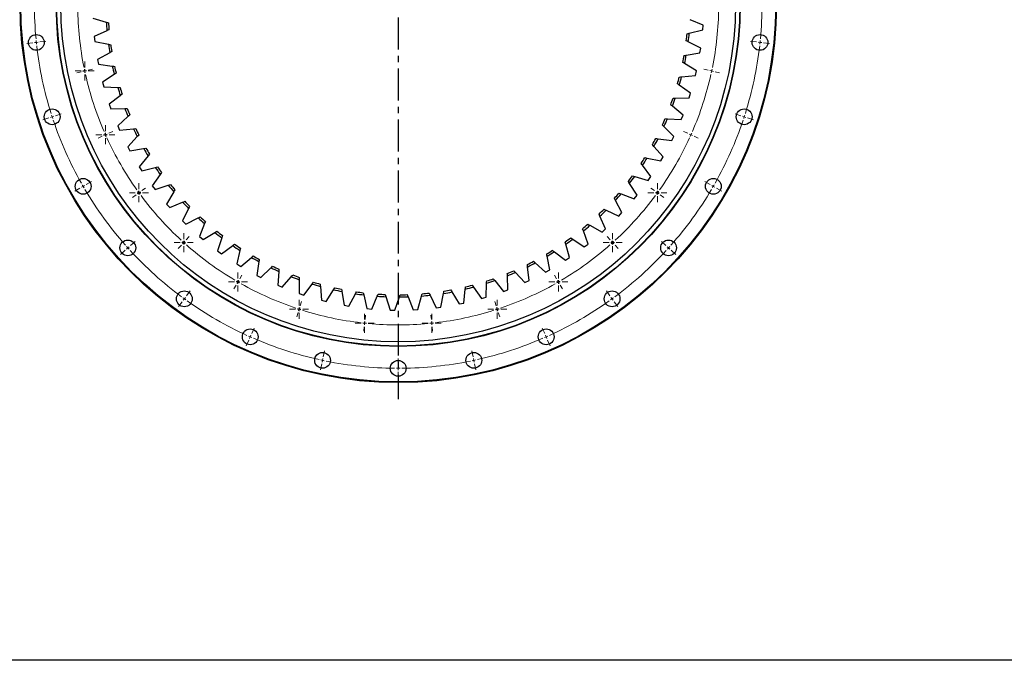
# Model space of a CAD drawing. Header units: millimetres. Extents: x -45 to 5396, y 5211 to 9232.
# Tile 1 of 8: x 642 to 2016, y 5211 to 6104. Entities that reach past the tile are written whole.
import ezdxf

# ---------------------------------------------------------------- set-up
doc = ezdxf.new("R2010")
doc.units = ezdxf.units.MM
doc.header["$LTSCALE"] = 20
doc.linetypes.add('CENTER', pattern=[10.16, 6.35, -1.27, 1.27, -1.27])

# ---------------------------------------------------------------- blocks, each defined once
blk = doc.blocks.new('SW_CENTERMARKSYMBOL_43')
at = {"color": 0, "linetype": 'Continuous', "lineweight": 18}
for p, q in [((-5, 0), (-13.25, 0)), ((0, 0), (-2.5, 0)), ((0, 5), (0, 13.25)), ((0, 0), (0, 2.5)), ((0, 0), (0, -2.5)), ((0, 0), (2.5, 0)), ((5, 0), (13.25, 0)), ((0, -5), (0, -13.25))]:
    blk.add_line(p, q, dxfattribs=at)
blk = doc.blocks.new('SW_CENTERMARKSYMBOL_44')
at = {"color": 0, "linetype": 'Continuous', "lineweight": 18}
for p, q in [((-5, 0), (-13.25, 0)), ((0, 0), (-2.5, 0)), ((0, 5), (0, 13.25)), ((0, 0), (0, 2.5)), ((0, 0), (0, -2.5)), ((0, 0), (2.5, 0)), ((5, 0), (13.25, 0)), ((0, -5), (0, -13.25))]:
    blk.add_line(p, q, dxfattribs=at)
blk = doc.blocks.new('SW_CENTERMARKSYMBOL_45')
at = {"color": 0, "linetype": 'Continuous', "lineweight": 18}
for p, q in [((-5, 0), (-13.25, 0)), ((0, 0), (-2.5, 0)), ((0, 5), (0, 13.25)), ((0, 0), (0, 2.5)), ((0, 0), (0, -2.5)), ((0, 0), (2.5, 0)), ((5, 0), (13.25, 0)), ((0, -5), (0, -13.25))]:
    blk.add_line(p, q, dxfattribs=at)
blk = doc.blocks.new('SW_CENTERMARKSYMBOL_46')
at = {"color": 0, "linetype": 'Continuous', "lineweight": 18}
for p, q in [((-5, 0), (-13.25, 0)), ((0, 0), (-2.5, 0)), ((0, 5), (0, 13.25)), ((0, 0), (0, 2.5)), ((0, 0), (0, -2.5)), ((0, 0), (2.5, 0)), ((5, 0), (13.25, 0)), ((0, -5), (0, -13.25))]:
    blk.add_line(p, q, dxfattribs=at)
blk = doc.blocks.new('SW_CENTERMARKSYMBOL_47')
at = {"color": 0, "linetype": 'Continuous', "lineweight": 18}
for p, q in [((-5, 0), (-13.25, 0)), ((0, 0), (-2.5, 0)), ((0, 5), (0, 13.25)), ((0, 0), (0, 2.5)), ((0, 0), (0, -2.5)), ((0, 0), (2.5, 0)), ((5, 0), (13.25, 0)), ((0, -5), (0, -13.25))]:
    blk.add_line(p, q, dxfattribs=at)
blk = doc.blocks.new('SW_CENTERMARKSYMBOL_48')
at = {"color": 0, "linetype": 'Continuous', "lineweight": 18}
for p, q in [((-5, 0), (-13.25, 0)), ((0, 0), (-2.5, 0)), ((0, 5), (0, 13.25)), ((0, 0), (0, 2.5)), ((0, 0), (0, -2.5)), ((0, 0), (2.5, 0)), ((5, 0), (13.25, 0)), ((0, -5), (0, -13.25))]:
    blk.add_line(p, q, dxfattribs=at)
blk = doc.blocks.new('SW_CENTERMARKSYMBOL_49')
at = {"color": 0, "linetype": 'Continuous', "lineweight": 18}
for p, q in [((-5, 0), (-13.25, 0)), ((0, 0), (-2.5, 0)), ((0, 5), (0, 13.25)), ((0, 0), (0, 2.5)), ((0, 0), (0, -2.5)), ((0, 0), (2.5, 0)), ((5, 0), (13.25, 0)), ((0, -5), (0, -13.25))]:
    blk.add_line(p, q, dxfattribs=at)
blk = doc.blocks.new('SW_CENTERMARKSYMBOL_50')
at = {"color": 0, "linetype": 'Continuous', "lineweight": 18}
for p, q in [((-5, 0), (-13.25, 0)), ((0, 0), (-2.5, 0)), ((0, 5), (0, 13.25)), ((0, 0), (0, 2.5)), ((0, 0), (0, -2.5)), ((0, 0), (2.5, 0)), ((5, 0), (13.25, 0)), ((0, -5), (0, -13.25))]:
    blk.add_line(p, q, dxfattribs=at)
blk = doc.blocks.new('SW_CENTERMARKSYMBOL_51')
at = {"color": 0, "linetype": 'Continuous', "lineweight": 18}
for p, q in [((-5, 0), (-13.25, 0)), ((0, 0), (-2.5, 0)), ((0, 5), (0, 13.25)), ((0, 0), (0, 2.5)), ((0, 0), (0, -2.5)), ((0, 0), (2.5, 0)), ((5, 0), (13.25, 0)), ((0, -5), (0, -13.25))]:
    blk.add_line(p, q, dxfattribs=at)
blk = doc.blocks.new('SW_CENTERMARKSYMBOL_52')
at = {"color": 0, "linetype": 'Continuous', "lineweight": 18}
for p, q in [((-5, 0), (-13.25, 0)), ((0, 0), (-2.5, 0)), ((0, 5), (0, 13.25)), ((0, 0), (0, 2.5)), ((0, 0), (0, -2.5)), ((0, 0), (2.5, 0)), ((5, 0), (13.25, 0)), ((0, -5), (0, -13.25))]:
    blk.add_line(p, q, dxfattribs=at)
blk = doc.blocks.new('SW_CENTERMARKSYMBOL_53')
at = {"color": 0, "linetype": 'Continuous', "lineweight": 18}
for p, q in [((-5, 0), (-13.25, 0)), ((0, 0), (-2.5, 0)), ((0, 5), (0, 13.25)), ((0, 0), (0, 2.5)), ((0, 0), (0, -2.5)), ((0, 0), (2.5, 0)), ((5, 0), (13.25, 0)), ((0, -5), (0, -13.25))]:
    blk.add_line(p, q, dxfattribs=at)
blk = doc.blocks.new('SW_CENTERMARKSYMBOL_54')
at = {"color": 0, "linetype": 'Continuous', "lineweight": 18}
for p, q in [((-5, 0), (-13.25, 0)), ((0, 0), (-2.5, 0)), ((0, 5), (0, 13.25)), ((0, 0), (0, 2.5)), ((0, 0), (0, -2.5)), ((0, 0), (2.5, 0)), ((5, 0), (13.25, 0)), ((0, -5), (0, -13.25))]:
    blk.add_line(p, q, dxfattribs=at)

msp = doc.modelspace()

# ---------------------------------------------------------------- linework, layer by layer
at = {"linetype": 'CENTER', "ltscale": 0.35}
msp.add_line((1170.2, 6676.2), (1170.2, 5575.4), dxfattribs=at)
at = {"color": 7, "linetype": 'Continuous', "lineweight": 25}
for p, q in [((744.3, 6106.4), (762.9, 6100.9)), ((1595.5, 6096.8), (1577.6, 6104.4)), ((763.8, 6089), (746.2, 6080.8)), ((1576.2, 6085.5), (1595, 6090.3)), ((1595, 6090.3), (1595.5, 6096.8)), ((746.2, 6080.8), (747, 6074.2)), ((747, 6074.2), (766, 6070.2)), ((1592.1, 6064.7), (1574.8, 6073.6)), ((767.8, 6058.3), (750.8, 6048.8)), ((1572, 6054.9), (1591.1, 6058.2)), ((1591.1, 6058.2), (1592.1, 6064.7)), ((750.8, 6048.8), (752.1, 6042.4)), ((1586.3, 6033), (1569.7, 6043.2)), ((752.1, 6042.4), (771.3, 6039.8)), ((1584.8, 6026.6), (1586.3, 6033)), ((774, 6028.1), (757.8, 6017.3)), ((757.8, 6017.3), (759.6, 6011)), ((1565.5, 6024.7), (1584.8, 6026.6)), ((759.6, 6011), (779, 6009.9)), ((1578.1, 6001.8), (1562.3, 6013.2)), ((1576.1, 5995.5), (1578.1, 6001.8)), ((782.6, 5998.4), (767.2, 5986.5)), ((1556.7, 5995.1), (1576.1, 5995.5)), ((767.2, 5986.5), (769.4, 5980.2)), ((769.4, 5980.2), (788.9, 5980.6)), ((1567.5, 5971.3), (1552.7, 5983.8)), ((793.3, 5969.5), (778.9, 5956.4)), ((1545.7, 5966.3), (1565.1, 5965.2)), ((1565.1, 5965.2), (1567.5, 5971.3)), ((778.9, 5956.4), (781.6, 5950.4)), ((781.6, 5950.4), (801, 5952.2)), ((1554.7, 5941.7), (1540.9, 5955.3)), ((806.2, 5941.4), (792.9, 5927.3)), ((1532.6, 5938.3), (1551.8, 5935.8)), ((1551.8, 5935.8), (1554.7, 5941.7)), ((792.9, 5927.3), (796, 5921.5)), ((796, 5921.5), (815.1, 5924.8)), ((1539.7, 5913.1), (1526.9, 5927.8)), ((821.2, 5914.4), (809, 5899.3)), ((1517.3, 5911.5), (1536.4, 5907.5)), ((1536.4, 5907.5), (1539.7, 5913.1)), ((809, 5899.3), (812.5, 5893.8)), ((812.5, 5893.8), (831.4, 5898.5)), ((1522.6, 5885.8), (1510.9, 5901.4)), ((838.2, 5888.6), (827.1, 5872.6)), ((1500.1, 5885.8), (1518.8, 5880.4)), ((1518.8, 5880.4), (1522.6, 5885.8)), ((827.1, 5872.6), (831.1, 5867.4)), ((831.1, 5867.4), (849.5, 5873.5)), ((1503.4, 5859.8), (1493, 5876.2)), ((857.1, 5864.2), (847.2, 5847.4)), ((1482.3, 5835.4), (1473.2, 5852.5)), ((1481, 5861.6), (1499.3, 5854.7)), ((1499.3, 5854.7), (1503.4, 5859.8)), ((847.2, 5847.4), (851.6, 5842.5)), ((851.6, 5842.5), (869.5, 5850)), ((877.7, 5841.3), (869.2, 5823.8)), ((1460.2, 5838.8), (1477.8, 5830.6)), ((869.2, 5823.8), (873.9, 5819.2)), ((873.9, 5819.2), (891.2, 5828)), ((1459.5, 5812.6), (1451.6, 5830.4)), ((1477.8, 5830.6), (1482.3, 5835.4)), ((900.1, 5820), (892.9, 5801.9)), ((1435, 5791.6), (1428.5, 5810)), ((1437.6, 5817.7), (1454.6, 5808.2)), ((1454.6, 5808.2), (1459.5, 5812.6)), ((892.9, 5801.9), (898, 5797.7)), ((898, 5797.7), (914.6, 5807.8)), ((924, 5800.4), (918.2, 5781.9)), ((1413.6, 5798.3), (1429.8, 5787.6)), ((923.6, 5778), (939.3, 5789.4)), ((949.3, 5782.7), (944.9, 5763.8)), ((1408.9, 5772.6), (1403.9, 5791.3)), ((1429.8, 5787.6), (1435, 5791.6)), ((918.2, 5781.9), (923.6, 5778)), ((950.6, 5760.4), (965.4, 5772.9)), ((1381.5, 5755.5), (1377.9, 5774.6)), ((1388.1, 5780.9), (1403.5, 5768.9)), ((1403.5, 5768.9), (1408.9, 5772.6)), ((944.9, 5763.8), (950.6, 5760.4)), ((975.9, 5767), (973, 5747.8)), ((978.8, 5744.8), (992.7, 5758.4)), ((1352.9, 5740.6), (1350.7, 5759.9)), ((1361.4, 5765.4), (1375.8, 5752.3)), ((1375.8, 5752.3), (1381.5, 5755.5)), ((973, 5747.8), (978.8, 5744.8)), ((1003.6, 5753.4), (1002.1, 5734)), ((1008.2, 5731.4), (1021, 5746)), ((1032.2, 5741.8), (1032.2, 5722.4)), ((1323.3, 5727.9), (1322.6, 5747.3)), ((1333.6, 5751.9), (1347, 5737.8)), ((1002.1, 5734), (1008.2, 5731.4)), ((1038.5, 5720.3), (1050.2, 5735.8)), ((1061.7, 5732.5), (1063.1, 5713.1)), ((1069.5, 5711.5), (1080, 5727.9)), ((1261.5, 5709.3), (1263.7, 5728.7)), ((1275.3, 5731.6), (1286.4, 5715.6)), ((1292.7, 5717.4), (1293.5, 5736.9)), ((1304.8, 5740.7), (1317.1, 5725.6)), ((1317.1, 5725.6), (1323.3, 5727.9)), ((1347, 5737.8), (1352.9, 5740.6)), ((1032.2, 5722.4), (1038.5, 5720.3)), ((1091.7, 5725.4), (1094.7, 5706.2)), ((1101.1, 5705.1), (1110.4, 5722.2)), ((1122.2, 5720.6), (1126.6, 5701.7)), ((1133.2, 5701), (1141, 5718.8)), ((1153, 5718.2), (1158.8, 5699.6)), ((1165.4, 5699.5), (1171.9, 5717.8)), ((1183.9, 5718), (1191.1, 5700)), ((1197.6, 5700.3), (1202.8, 5719.1)), ((1214.7, 5720.2), (1223.2, 5702.8)), ((1229.7, 5703.6), (1233.4, 5722.7)), ((1245.2, 5724.8), (1255.1, 5708)), ((1286.4, 5715.6), (1292.7, 5717.4)), ((1063.1, 5713.1), (1069.5, 5711.5)), ((1094.7, 5706.2), (1101.1, 5705.1)), ((1126.6, 5701.7), (1133.2, 5701)), ((1158.8, 5699.6), (1165.4, 5699.5)), ((1191.1, 5700), (1197.6, 5700.3)), ((1223.2, 5702.8), (1229.7, 5703.6)), ((1255.1, 5708), (1261.5, 5709.3))]:
    msp.add_line(p, q, dxfattribs=at)
at = {"color": 0, "linetype": 'Continuous', "lineweight": 18}
for p, q in [((660.5, 6072.2), (652, 6071.3)), ((665.5, 6072.7), (663, 6072.5)), ((665.5, 6072.7), (667.9, 6073)), ((670.4, 6073.3), (678.9, 6074.2)), ((1669.9, 6073.3), (1661.5, 6074.2)), ((1674.9, 6072.7), (1672.4, 6073)), ((1674.9, 6072.7), (1677.4, 6072.5)), ((1679.9, 6072.2), (1688.3, 6071.3)), ((728, 6031.8), (721.9, 6030.5)), ((732.9, 6032.9), (730.5, 6032.3)), ((732.9, 6032.9), (735.4, 6033.4)), ((737.8, 6033.9), (743.9, 6035.2)), ((1602.5, 6033.9), (1596.4, 6035.2)), ((1607.4, 6032.9), (1605, 6033.4)), ((1607.4, 6032.9), (1609.8, 6032.3)), ((1612.3, 6031.8), (1618.4, 6030.5)), ((682.8, 5967.4), (674.7, 5964.8)), ((687.5, 5969), (685.1, 5968.2)), ((687.5, 5969), (689.9, 5969.7)), ((692.3, 5970.5), (700.3, 5973.1)), ((1648.1, 5970.5), (1640, 5973.1)), ((1652.8, 5969), (1650.5, 5969.7)), ((1652.8, 5969), (1655.2, 5968.2)), ((1657.6, 5967.4), (1665.7, 5964.8)), ((766.4, 5946), (772.1, 5948.6)), ((1574, 5946), (1568.2, 5948.6)), ((757.2, 5941.9), (751.5, 5939.4)), ((761.8, 5944), (759.5, 5943)), ((761.8, 5944), (764.1, 5945)), ((1578.5, 5944), (1576.2, 5945)), ((1578.5, 5944), (1580.8, 5943)), ((1583.1, 5941.9), (1588.8, 5939.4)), ((735, 5874.5), (742.4, 5878.8)), ((1605.3, 5874.5), (1598, 5878.8)), ((726.3, 5869.5), (719, 5865.3)), ((730.7, 5872), (728.5, 5870.8)), ((730.7, 5872), (732.8, 5873.3)), ((808.5, 5863.1), (810.6, 5864.5)), ((812.6, 5866), (817.6, 5869.7)), ((1527.8, 5866), (1522.7, 5869.7)), ((1531.8, 5863.1), (1529.8, 5864.5)), ((1609.7, 5872), (1607.5, 5873.3)), ((1609.7, 5872), (1611.8, 5870.8)), ((1614, 5869.5), (1621.4, 5865.3)), ((804.5, 5860.1), (799.4, 5856.4)), ((808.5, 5863.1), (806.5, 5861.6)), ((1531.8, 5863.1), (1533.8, 5861.6)), ((1535.8, 5860.1), (1540.9, 5856.4)), ((874.4, 5797.3), (878.6, 5802)), ((1465.9, 5797.3), (1461.7, 5802)), ((789.3, 5782.9), (783, 5777.2)), ((793, 5786.2), (791.2, 5784.5)), ((793, 5786.2), (794.9, 5787.9)), ((796.7, 5789.6), (803.1, 5795.2)), ((867.7, 5789.9), (863.5, 5785.2)), ((871.1, 5793.6), (869.4, 5791.7)), ((871.1, 5793.6), (872.7, 5795.5)), ((1469.3, 5793.6), (1467.6, 5795.5)), ((1469.3, 5793.6), (1470.9, 5791.7)), ((1472.6, 5789.9), (1476.8, 5785.2)), ((1543.6, 5789.6), (1537.3, 5795.2)), ((1547.3, 5786.2), (1545.5, 5787.9)), ((1547.3, 5786.2), (1549.2, 5784.5)), ((1551, 5782.9), (1557.3, 5777.2)), ((946.7, 5738.7), (947.9, 5740.8)), ((949.2, 5743), (952.3, 5748.4)), ((1391.2, 5743), (1388, 5748.4)), ((1393.7, 5738.7), (1392.4, 5740.8)), ((944.2, 5734.3), (941, 5728.9)), ((946.7, 5738.7), (945.4, 5736.5)), ((1393.7, 5738.7), (1394.9, 5736.5)), ((1396.2, 5734.3), (1399.3, 5728.9)), ((871.9, 5715.2), (870.4, 5713.2)), ((871.9, 5715.2), (873.3, 5717.2)), ((874.8, 5719.3), (879.8, 5726.1)), ((1465.5, 5719.3), (1460.5, 5726.1)), ((1468.5, 5715.2), (1467, 5717.2)), ((1468.5, 5715.2), (1469.9, 5713.2)), ((868.9, 5711.2), (863.9, 5704.3)), ((1032, 5700.7), (1031.3, 5698.3)), ((1032, 5700.7), (1032.8, 5703)), ((1033.6, 5705.4), (1035.5, 5711.4)), ((1306.8, 5705.4), (1304.8, 5711.4)), ((1308.3, 5700.7), (1307.5, 5703)), ((1308.3, 5700.7), (1309.1, 5698.3)), ((1471.4, 5711.2), (1476.4, 5704.3)), ((1030.5, 5695.9), (1028.6, 5690)), ((1124, 5686.2), (1124.6, 5692.4)), ((1216.4, 5686.2), (1215.7, 5692.4)), ((1309.8, 5695.9), (1311.8, 5690)), ((965.8, 5666.7), (969.2, 5674.5)), ((1122.9, 5676.3), (1122.3, 5670.1)), ((1123.4, 5681.2), (1123.2, 5678.8)), ((1123.4, 5681.2), (1123.7, 5683.7)), ((1216.9, 5681.2), (1216.6, 5683.7)), ((1216.9, 5681.2), (1217.2, 5678.8)), ((1217.4, 5676.3), (1218.1, 5670.1)), ((1374.6, 5666.7), (1371.1, 5674.5)), ((963.8, 5662.2), (962.7, 5659.9)), ((963.8, 5662.2), (964.8, 5664.5)), ((1376.6, 5662.2), (1375.6, 5664.5)), ((1376.6, 5662.2), (1377.6, 5659.9)), ((961.7, 5657.6), (958.3, 5649.8)), ((1378.6, 5657.6), (1382.1, 5649.8)), ((1064.7, 5629.4), (1065.2, 5631.8)), ((1065.7, 5634.3), (1067.5, 5642.6)), ((1170.2, 5623.3), (1170.2, 5631.8)), ((1274.6, 5634.3), (1272.9, 5642.6)), ((1275.7, 5629.4), (1275.2, 5631.8)), ((1063.6, 5624.5), (1061.8, 5616.2)), ((1064.7, 5629.4), (1064.1, 5626.9)), ((1170.2, 5618.3), (1170.2, 5620.8)), ((1170.2, 5618.3), (1170.2, 5615.8)), ((1275.7, 5629.4), (1276.2, 5626.9)), ((1276.7, 5624.5), (1278.5, 5616.2)), ((1170.2, 5613.3), (1170.2, 5604.8))]:
    msp.add_line(p, q, dxfattribs=at)
at = {"lineweight": 25}
msp.add_lwpolyline([(-45.1, 9232), (5396.5, 9232), (5396.5, 5211.2), (-45.1, 5211.2)], close=True, dxfattribs=at)
at = {"color": 7, "linetype": 'Continuous', "lineweight": 25}
for centre, radius in [((1170.2, 6125.8), 527.5), ((1170.2, 6125.8), 526.5), ((1170.2, 6125.8), 477), ((1170.2, 6125.8), 476.5), ((1170.2, 6125.8), 470.5), ((665.5, 6072.7), 11), ((1674.9, 6072.7), 11), ((687.5, 5969), 11), ((1652.8, 5969), 11), ((730.7, 5872), 11), ((1609.7, 5872), 11), ((793, 5786.2), 11), ((1547.3, 5786.2), 11), ((871.9, 5715.2), 11), ((1468.5, 5715.2), 11), ((963.8, 5662.2), 11), ((1376.6, 5662.2), 11), ((1064.7, 5629.4), 11), ((1275.7, 5629.4), 11), ((1170.2, 5618.3), 11)]:
    msp.add_circle(centre, radius, dxfattribs=at)
at = {"color": 0, "linetype": 'Continuous', "lineweight": 18}
for radius, start, end in [(507.5, 174.5645, 185.4355), (507.5, 354.5645, 5.4355), (447, 180.6409, 191.3591), (447, 348.6409, 359.3591), (507.5, 185.7178, 186), (507.5, 186, 186.2822), (507.5, 353.7178, 354), (507.5, 354, 354.2822), (507.5, 186.5645, 197.4355), (507.5, 342.5645, 353.4355), (447, 191.6796, 192), (447, 192, 192.3204), (447, 347.6796, 348), (447, 348, 348.3204), (447, 192.6409, 203.3591), (447, 336.6409, 347.3591), (507.5, 197.7178, 198), (507.5, 198, 198.2822), (507.5, 198.5645, 209.4355), (507.5, 330.5645, 341.4355), (507.5, 341.7178, 342), (507.5, 342, 342.2822), (447, 203.6796, 204), (447, 204, 204.3204), (447, 204.6409, 215.3591), (447, 324.6409, 335.3591), (447, 335.6796, 336), (447, 336, 336.3204), (507.5, 209.7178, 210), (507.5, 210, 210.2822), (507.5, 210.5645, 221.4355), (447, 215.6796, 216), (447, 324, 324.3204), (507.5, 318.5645, 329.4355), (507.5, 329.7178, 330), (507.5, 330, 330.2822), (447, 216, 216.3204), (447, 216.6409, 227.3591), (447, 312.6409, 323.3591), (447, 323.6796, 324), (507.5, 221.7178, 222), (507.5, 222, 222.2822), (507.5, 222.5645, 233.4355), (447, 227.6796, 228), (447, 228, 228.3204), (447, 228.6409, 239.3591), (447, 300.6409, 311.3591), (447, 311.6796, 312), (447, 312, 312.3204), (507.5, 306.5645, 317.4355), (507.5, 317.7178, 318), (507.5, 318, 318.2822), (447, 239.6796, 240), (447, 240, 240.3204), (447, 240.6409, 251.3591), (447, 288.6409, 299.3591), (447, 299.6796, 300), (447, 300, 300.3204), (507.5, 233.7178, 234), (507.5, 234, 234.2822), (507.5, 305.7178, 306), (507.5, 306, 306.2822), (507.5, 234.5645, 245.4355), (447, 251.6796, 252), (447, 252, 252.3204), (447, 287.6796, 288), (447, 288, 288.3204), (507.5, 294.5645, 305.4355), (447, 252.6409, 263.3591), (447, 276.6409, 287.3591), (447, 263.6796, 264), (447, 264, 264.3204), (447, 264.6409, 275.3591), (447, 275.6796, 276), (447, 276, 276.3204), (507.5, 245.7178, 246), (507.5, 246, 246.2822), (507.5, 246.5645, 257.4355), (507.5, 282.5645, 293.4355), (507.5, 293.7178, 294), (507.5, 294, 294.2822), (507.5, 257.7178, 258), (507.5, 258, 258.2822), (507.5, 258.5645, 269.4355), (507.5, 269.7178, 270), (507.5, 270, 270.2822), (507.5, 270.5645, 281.4355), (507.5, 281.7178, 282), (507.5, 282, 282.2822)]:
    msp.add_arc((1170.2, 6125.8), radius, start, end, dxfattribs=at)
at = {"color": 7, "linetype": 'Continuous', "lineweight": 25}
for radius, start, end in [(408, 183.4968, 185.1779), (405, 183.6498, 185.0249), (405, 352.8064, 354.1816), (408, 352.6534, 354.3345), (408, 187.8342, 189.5152), (405, 187.9871, 189.3623), (405, 348.469, 349.8442), (408, 348.3161, 349.9972), (408, 192.1715, 193.8526), (405, 192.3245, 193.6996), (405, 344.1317, 345.5069), (408, 343.9788, 345.6598), (408, 196.5089, 198.1899), (405, 196.6618, 198.037), (405, 339.7943, 341.1695), (408, 339.6414, 341.3225), (408, 200.8462, 202.5273), (405, 200.9992, 202.3743), (405, 335.457, 336.8322), (408, 335.3041, 336.9851), (408, 205.1836, 206.8646), (405, 205.3365, 206.7117), (405, 331.1196, 332.4948), (408, 330.9667, 332.6478), (408, 209.5209, 211.202), (405, 209.6739, 211.049), (405, 326.7823, 328.1575), (408, 326.6294, 328.3104), (408, 213.8583, 215.5393), (405, 214.0112, 215.3864), (405, 322.445, 323.8201), (408, 322.292, 323.9731), (408, 218.1956, 219.8767), (405, 218.3486, 219.7237), (405, 222.6859, 224.0611), (405, 318.1076, 319.4828), (408, 317.9547, 319.6357), (408, 222.533, 224.214), (405, 313.7703, 315.1454), (408, 313.6173, 315.2984), (408, 226.8703, 228.5514), (405, 227.0233, 228.3984), (405, 231.3606, 232.7358), (405, 309.4329, 310.8081), (408, 309.28, 310.961), (408, 231.2077, 232.8887), (405, 305.0956, 306.4707), (408, 304.9426, 306.6237), (408, 235.545, 237.2261), (405, 235.698, 237.0731), (405, 300.7582, 302.1334), (408, 239.8824, 241.5634), (405, 240.0353, 241.4105), (408, 300.6053, 302.2863), (408, 244.2197, 245.9008), (405, 244.3727, 245.7478), (405, 296.4209, 297.796), (408, 296.2679, 297.949), (408, 248.5571, 250.2381), (405, 248.71, 250.0852), (405, 287.7462, 289.1213), (405, 292.0835, 293.4587), (408, 291.9306, 293.6116), (408, 252.8944, 254.5755), (405, 253.0474, 254.4225), (408, 257.2318, 258.9128), (405, 257.3847, 258.7599), (405, 279.0715, 280.4466), (408, 283.2559, 284.9369), (405, 283.4088, 284.784), (408, 287.5932, 289.2743), (408, 261.5691, 263.2502), (405, 261.7221, 263.0972), (408, 265.9065, 267.5875), (405, 266.0594, 267.4346), (408, 270.2438, 271.9249), (405, 270.3968, 271.7719), (408, 274.5812, 276.2622), (405, 274.7341, 276.1093), (408, 278.9185, 280.5996)]:
    msp.add_arc((1170.2, 6125.8), radius, start, end, dxfattribs=at)
for points in [[(762.9, 6100.9), (764, 6100.6), (765, 6100.3), (766, 6100)], [(766.7, 6090.3), (765.8, 6089.9), (764.8, 6089.4), (763.8, 6089)], [(1573.1, 6084.7), (1574.1, 6085), (1575.1, 6085.3), (1576.2, 6085.5)], [(1574.8, 6073.6), (1573.9, 6074.1), (1572.9, 6074.6), (1572, 6075.1)], [(766, 6070.2), (767, 6070), (768.1, 6069.7), (769.1, 6069.5)], [(770.6, 6059.9), (769.6, 6059.4), (768.7, 6058.9), (767.8, 6058.3)], [(1569.7, 6043.2), (1568.8, 6043.7), (1567.9, 6044.3), (1567, 6044.8)], [(1568.8, 6054.4), (1569.9, 6054.6), (1570.9, 6054.7), (1572, 6054.9)], [(771.3, 6039.8), (772.4, 6039.6), (773.4, 6039.5), (774.5, 6039.3)], [(776.7, 6029.9), (775.8, 6029.3), (774.9, 6028.7), (774, 6028.1)], [(1562.3, 6024.4), (1563.3, 6024.5), (1564.4, 6024.6), (1565.5, 6024.7)], [(779, 6009.9), (780.1, 6009.8), (781.1, 6009.7), (782.2, 6009.7)], [(1562.3, 6013.2), (1561.5, 6013.8), (1560.6, 6014.4), (1559.7, 6015.1)], [(785.1, 6000.4), (784.2, 5999.7), (783.4, 5999.1), (782.6, 5998.4)], [(1553.5, 5995.1), (1554.6, 5995.1), (1555.6, 5995.1), (1556.7, 5995.1)], [(788.9, 5980.6), (789.9, 5980.6), (791, 5980.6), (792.1, 5980.7)], [(1552.7, 5983.8), (1551.9, 5984.5), (1551.1, 5985.2), (1550.2, 5985.9)], [(795.7, 5971.6), (794.9, 5970.9), (794.1, 5970.2), (793.3, 5969.5)], [(1542.5, 5966.5), (1543.6, 5966.4), (1544.6, 5966.3), (1545.7, 5966.3)], [(801, 5952.2), (802, 5952.3), (803.1, 5952.4), (804.1, 5952.5)], [(1540.9, 5955.3), (1540.1, 5956.1), (1539.3, 5956.8), (1538.6, 5957.6)], [(808.4, 5943.7), (807.7, 5943), (806.9, 5942.2), (806.2, 5941.4)], [(1529.4, 5938.7), (1530.4, 5938.6), (1531.5, 5938.5), (1532.6, 5938.3)], [(815.1, 5924.8), (816.2, 5924.9), (817.2, 5925.1), (818.3, 5925.3)], [(1526.9, 5927.8), (1526.2, 5928.6), (1525.5, 5929.4), (1524.8, 5930.2)], [(823.2, 5916.9), (822.5, 5916.1), (821.9, 5915.2), (821.2, 5914.4)], [(1514.2, 5912.1), (1515.3, 5911.9), (1516.3, 5911.7), (1517.3, 5911.5)], [(831.4, 5898.5), (832.4, 5898.7), (833.4, 5899), (834.5, 5899.3)], [(1510.9, 5901.4), (1510.3, 5902.2), (1509.6, 5903.1), (1509, 5903.9)], [(840, 5891.3), (839.4, 5890.4), (838.8, 5889.5), (838.2, 5888.6)], [(1493, 5876.2), (1492.4, 5877.1), (1491.8, 5878), (1491.2, 5878.9)], [(1497.1, 5886.7), (1498.1, 5886.4), (1499.1, 5886.1), (1500.1, 5885.8)], [(849.5, 5873.5), (850.5, 5873.8), (851.5, 5874.2), (852.5, 5874.5)], [(858.7, 5867), (858.1, 5866), (857.6, 5865.1), (857.1, 5864.2)], [(869.5, 5850), (870.5, 5850.4), (871.5, 5850.8), (872.5, 5851.2)], [(1473.2, 5852.5), (1472.7, 5853.5), (1472.2, 5854.4), (1471.7, 5855.4)], [(1478.1, 5862.7), (1479.1, 5862.3), (1480, 5861.9), (1481, 5861.6)], [(879.1, 5844.1), (878.7, 5843.2), (878.2, 5842.2), (877.7, 5841.3)], [(1457.3, 5840.1), (1458.2, 5839.7), (1459.2, 5839.2), (1460.2, 5838.8)], [(891.2, 5828), (892.2, 5828.5), (893.1, 5829), (894.1, 5829.5)], [(1451.6, 5830.4), (1451.2, 5831.4), (1450.8, 5832.4), (1450.3, 5833.3)], [(901.3, 5822.9), (900.9, 5822), (900.5, 5821), (900.1, 5820)], [(914.6, 5807.8), (915.5, 5808.3), (916.4, 5808.9), (917.3, 5809.4)], [(1428.5, 5810), (1428.1, 5811), (1427.8, 5812), (1427.4, 5813)], [(1434.8, 5819.2), (1435.8, 5818.7), (1436.7, 5818.2), (1437.6, 5817.7)], [(924.9, 5803.5), (924.6, 5802.5), (924.3, 5801.4), (924, 5800.4)], [(1410.9, 5800.1), (1411.8, 5799.5), (1412.7, 5798.9), (1413.6, 5798.3)], [(939.3, 5789.4), (940.2, 5790), (941.1, 5790.6), (941.9, 5791.2)], [(950, 5785.8), (949.8, 5784.8), (949.5, 5783.8), (949.3, 5782.7)], [(1385.6, 5782.8), (1386.4, 5782.2), (1387.3, 5781.5), (1388.1, 5780.9)], [(1403.9, 5791.3), (1403.6, 5792.4), (1403.3, 5793.4), (1403, 5794.4)], [(965.4, 5772.9), (966.3, 5773.6), (967.1, 5774.2), (967.9, 5774.9)], [(976.4, 5770.2), (976.2, 5769.1), (976, 5768.1), (975.9, 5767)], [(1377.9, 5774.6), (1377.7, 5775.7), (1377.5, 5776.7), (1377.3, 5777.8)], [(992.7, 5758.4), (993.5, 5759.1), (994.2, 5759.9), (995, 5760.6)], [(1003.8, 5756.5), (1003.7, 5755.5), (1003.7, 5754.4), (1003.6, 5753.4)], [(1350.7, 5759.9), (1350.6, 5761), (1350.5, 5762), (1350.4, 5763.1)], [(1359, 5767.5), (1359.8, 5766.8), (1360.6, 5766.1), (1361.4, 5765.4)], [(1021, 5746), (1021.7, 5746.8), (1022.4, 5747.6), (1023.1, 5748.4)], [(1032.2, 5745), (1032.2, 5743.9), (1032.2, 5742.9), (1032.2, 5741.8)], [(1302.8, 5743.1), (1303.5, 5742.3), (1304.2, 5741.5), (1304.8, 5740.7)], [(1322.6, 5747.3), (1322.5, 5748.4), (1322.5, 5749.4), (1322.4, 5750.5)], [(1331.4, 5754.3), (1332.1, 5753.5), (1332.9, 5752.7), (1333.6, 5751.9)], [(1050.2, 5735.8), (1050.8, 5736.7), (1051.4, 5737.5), (1052.1, 5738.4)], [(1061.4, 5735.7), (1061.5, 5734.6), (1061.6, 5733.5), (1061.7, 5732.5)], [(1080, 5727.9), (1080.6, 5728.8), (1081.1, 5729.7), (1081.7, 5730.6)], [(1091.2, 5728.6), (1091.4, 5727.5), (1091.5, 5726.5), (1091.7, 5725.4)], [(1243.6, 5727.5), (1244.1, 5726.6), (1244.7, 5725.7), (1245.2, 5724.8)], [(1263.7, 5728.7), (1263.8, 5729.7), (1264, 5730.8), (1264.1, 5731.8)], [(1273.5, 5734.2), (1274.1, 5733.3), (1274.7, 5732.5), (1275.3, 5731.6)], [(1293.5, 5736.9), (1293.5, 5737.9), (1293.6, 5739), (1293.6, 5740.1)], [(1110.4, 5722.2), (1110.9, 5723.1), (1111.4, 5724.1), (1111.9, 5725)], [(1121.5, 5723.7), (1121.7, 5722.7), (1122, 5721.7), (1122.2, 5720.6)], [(1141, 5718.8), (1141.5, 5719.8), (1141.9, 5720.8), (1142.3, 5721.7)], [(1152, 5721.2), (1152.4, 5720.2), (1152.7, 5719.2), (1153, 5718.2)], [(1171.9, 5717.8), (1172.3, 5718.8), (1172.6, 5719.8), (1173, 5720.8)], [(1182.7, 5721), (1183.1, 5720), (1183.5, 5719), (1183.9, 5718)], [(1202.8, 5719.1), (1203, 5720.1), (1203.3, 5721.1), (1203.6, 5722.2)], [(1213.3, 5723.1), (1213.7, 5722.1), (1214.2, 5721.2), (1214.7, 5720.2)], [(1233.4, 5722.7), (1233.6, 5723.8), (1233.8, 5724.8), (1234, 5725.9)]]:
    msp.add_open_spline(points, degree=3, dxfattribs=at)

# ---------------------------------------------------------------- block references
at = {"color": 7, "linetype": 'Continuous', "lineweight": 18}
for name, p in [('SW_CENTERMARKSYMBOL_43', (732.9, 6032.9)), ('SW_CENTERMARKSYMBOL_44', (761.8, 5944)), ('SW_CENTERMARKSYMBOL_45', (808.5, 5863.1)), ('SW_CENTERMARKSYMBOL_54', (1531.8, 5863.1)), ('SW_CENTERMARKSYMBOL_46', (871.1, 5793.6)), ('SW_CENTERMARKSYMBOL_53', (1469.3, 5793.6)), ('SW_CENTERMARKSYMBOL_47', (946.7, 5738.7)), ('SW_CENTERMARKSYMBOL_52', (1393.7, 5738.7)), ('SW_CENTERMARKSYMBOL_48', (1032, 5700.7)), ('SW_CENTERMARKSYMBOL_51', (1308.3, 5700.7)), ('SW_CENTERMARKSYMBOL_49', (1123.4, 5681.2)), ('SW_CENTERMARKSYMBOL_50', (1216.9, 5681.2))]:
    msp.add_blockref(name, p, dxfattribs=at)

doc.saveas('drawing.dxf')
